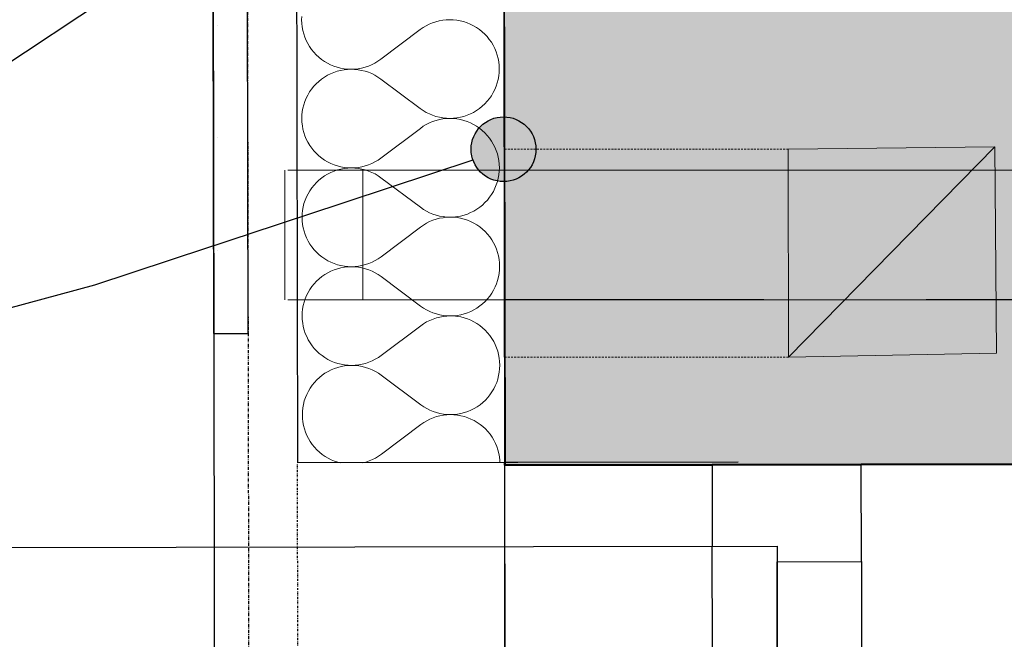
# Model space of a CAD drawing. Header units: millimetres. Extents: x -28761 to 4793, y -4271 to 20239.
# Tile 184 of 256: x -11352 to -10593, y 12950 to 13428. Entities that reach past the tile are written whole.
import ezdxf

# ---------------------------------------------------------------- set-up
doc = ezdxf.new("R2010")
doc.units = ezdxf.units.MM
doc.header["$MEASUREMENT"] = 0
for name, pattern in [('Wipeout_Contour', [1000, 0, -1000]), ('Čerchovaná M', [4.5, 2.5, -0.85, 0.3, -0.85]), ('Čerchovaná S', [3.5, 1.5, -0.85, 0.3, -0.85]), ('Čárkovaná', [325, 200, -125]), ('Čárkovaná S', [2.5, 1.5, -1])]:
    doc.linetypes.add(name, pattern=pattern)
for name, color, linetype in [('5._POHLED ZÁPADNÍ_1_Konstrukce - nenosné', 7, 'Continuous'), ('5._POHLED ZÁPADNÍ_1_Konstrukce - nosné', 7, 'Continuous'), ('5._POHLED ZÁPADNÍ_1_Kresby a obrázky', 7, 'Continuous'), ('5._POHLED ZÁPADNÍ_1_Nové_Anotace - S', 7, 'Continuous'), ('5._POHLED ZÁPADNÍ_1_Nové_Anotace - SP', 7, 'Continuous'), ('5._POHLED ZÁPADNÍ_1_Nové_Konstrukce - nenosné', 7, 'Continuous'), ('5._POHLED ZÁPADNÍ_1_Nové_Konstrukce - nosné', 7, 'Continuous'), ('5._POHLED ZÁPADNÍ_1_Nové_Kresby a obrázky', 7, 'Continuous'), ('5._POHLED ZÁPADNÍ_1_Nové_Otvory – Dveře', 7, 'Continuous'), ('5._POHLED ZÁPADNÍ_1_Nové_Výplně - Povrchové', 7, 'Continuous'), ('5._POHLED ZÁPADNÍ_1_Nové_Výplně – Řezové', 7, 'Continuous'), ('5._POHLED ZÁPADNÍ_1_Nové_ZJEDNODUŠENÝ DVŮR', 7, 'Continuous'), ('5._POHLED ZÁPADNÍ_1_Situace - terén', 7, 'Continuous'), ('5._POHLED ZÁPADNÍ_1_TZB - VZT', 7, 'Continuous'), ('5._POHLED ZÁPADNÍ_1_Výplně – Řezové', 7, 'Continuous')]:
    doc.layers.add(name, color=color, linetype=linetype)

# ---------------------------------------------------------------- blocks, each defined once
blk = doc.blocks.new('*X34', base_point=(-30186.65, -6515.26))
at = {"layer": '5._POHLED ZÁPADNÍ_1_Nové_Výplně – Řezové', "color": 21, "linetype": 'Continuous', "lineweight": 20, "true_color": 0xffaaaa}
for p, q in [((-11134.62, 13430.62), (-11134.71, 13427.9)), ((-11134.71, 13427.9), (-11134.61, 13425.18)), ((-11134.61, 13425.18), (-11134.32, 13422.48)), ((-11036.28, 13424.62), (-11038.71, 13423.4)), ((-11033.77, 13425.67), (-11036.28, 13424.62)), ((-11031.19, 13426.53), (-11033.77, 13425.67)), ((-11028.55, 13427.21), (-11031.19, 13426.53)), ((-11025.88, 13427.7), (-11028.55, 13427.21)), ((-11023.17, 13428), (-11025.88, 13427.7)), ((-11020.45, 13428.1), (-11023.17, 13428)), ((-11017.73, 13428.01), (-11020.45, 13428.1)), ((-11015.03, 13427.73), (-11017.73, 13428.01)), ((-11012.35, 13427.25), (-11015.03, 13427.73)), ((-11009.71, 13426.59), (-11012.35, 13427.25)), ((-11007.13, 13425.73), (-11009.71, 13426.59)), ((-11004.61, 13424.7), (-11007.13, 13425.73)), ((-11002.18, 13423.48), (-11004.61, 13424.7)), ((-11134.32, 13422.48), (-11133.83, 13419.8)), ((-11133.83, 13419.8), (-11133.15, 13417.17)), ((-11133.15, 13417.17), (-11132.29, 13414.59)), ((-11073.71, 13397.53), (-11043.27, 13420.44)), ((-11041.04, 13422), (-11043.27, 13420.44)), ((-11038.71, 13423.4), (-11041.04, 13422)), ((-10999.84, 13422.1), (-11002.18, 13423.48)), ((-10997.6, 13420.55), (-10999.84, 13422.1)), ((-10995.48, 13418.85), (-10997.6, 13420.55)), ((-10993.48, 13417), (-10995.48, 13418.85)), ((-10991.62, 13415.02), (-10993.48, 13417)), ((-11132.29, 13414.59), (-11131.24, 13412.08)), ((-11131.24, 13412.08), (-11130.02, 13409.65)), ((-11130.02, 13409.65), (-11128.63, 13407.31)), ((-10989.91, 13412.9), (-10991.62, 13415.02)), ((-10988.36, 13410.67), (-10989.91, 13412.9)), ((-10986.96, 13408.33), (-10988.36, 13410.67)), ((-11128.63, 13407.31), (-11127.07, 13405.08)), ((-11127.07, 13405.08), (-11125.36, 13402.96)), ((-11125.36, 13402.96), (-11123.5, 13400.98)), ((-11123.5, 13400.98), (-11121.51, 13399.13)), ((-10985.74, 13405.9), (-10986.96, 13408.33)), ((-10984.69, 13403.39), (-10985.74, 13405.9)), ((-10983.83, 13400.81), (-10984.69, 13403.39)), ((-11121.51, 13399.13), (-11119.38, 13397.42)), ((-11119.38, 13397.42), (-11117.15, 13395.88)), ((-11117.15, 13395.88), (-11114.8, 13394.49)), ((-11114.8, 13394.49), (-11112.37, 13393.28)), ((-11112.37, 13393.28), (-11109.85, 13392.25)), ((-11083.22, 13392.31), (-11080.7, 13393.36)), ((-11080.7, 13393.36), (-11078.28, 13394.58)), ((-11078.28, 13394.58), (-11075.94, 13395.98)), ((-11075.94, 13395.98), (-11073.71, 13397.53)), ((-10983.15, 13398.18), (-10983.83, 13400.81)), ((-10982.66, 13395.5), (-10983.15, 13398.18)), ((-10982.37, 13392.79), (-10982.66, 13395.5)), ((-11112.36, 13386.41), (-11114.79, 13385.19)), ((-11109.84, 13387.45), (-11112.36, 13386.41)), ((-11109.85, 13392.25), (-11107.27, 13391.39)), ((-11107.26, 13388.32), (-11109.84, 13387.45)), ((-11107.27, 13391.39), (-11104.63, 13390.73)), ((-11104.63, 13388.99), (-11107.26, 13388.32)), ((-11104.63, 13390.73), (-11101.95, 13390.25)), ((-11101.95, 13389.48), (-11104.63, 13388.99)), ((-11101.95, 13390.25), (-11099.25, 13389.96)), ((-11099.25, 13389.77), (-11101.95, 13389.48)), ((-11099.25, 13389.96), (-11096.53, 13389.87)), ((-11096.53, 13389.87), (-11099.25, 13389.77)), ((-11096.53, 13389.87), (-11093.81, 13389.98)), ((-11093.81, 13389.78), (-11096.53, 13389.87)), ((-11093.81, 13389.98), (-11091.11, 13390.27)), ((-11091.1, 13389.49), (-11093.81, 13389.78)), ((-11091.11, 13390.27), (-11088.43, 13390.76)), ((-11088.43, 13389.01), (-11091.1, 13389.49)), ((-11088.43, 13390.76), (-11085.79, 13391.44)), ((-11085.79, 13388.34), (-11088.43, 13389.01)), ((-11085.79, 13391.44), (-11083.22, 13392.31)), ((-11083.21, 13387.48), (-11085.79, 13388.34)), ((-11080.69, 13386.45), (-11083.21, 13387.48)), ((-11078.26, 13385.23), (-11080.69, 13386.45)), ((-10982.65, 13384.65), (-10982.36, 13387.36)), ((-10982.27, 13390.08), (-10982.37, 13392.79)), ((-10982.36, 13387.36), (-10982.27, 13390.08)), ((-11123.46, 13378.68), (-11125.31, 13376.68)), ((-11121.47, 13380.53), (-11123.46, 13378.68)), ((-11119.36, 13382.24), (-11121.47, 13380.53)), ((-11117.12, 13383.8), (-11119.36, 13382.24)), ((-11114.79, 13385.19), (-11117.12, 13383.8)), ((-11075.92, 13383.84), (-11078.26, 13385.23)), ((-11073.68, 13382.3), (-11075.92, 13383.84)), ((-11073.68, 13382.3), (-11043.16, 13359.49)), ((-10984.65, 13376.75), (-10983.79, 13379.34)), ((-10983.79, 13379.34), (-10983.12, 13381.97)), ((-10983.12, 13381.97), (-10982.65, 13384.65)), ((-11128.56, 13372.32), (-11129.95, 13369.98)), ((-11127.02, 13374.56), (-11128.56, 13372.32)), ((-11125.31, 13376.68), (-11127.02, 13374.56)), ((-10988.28, 13369.46), (-10986.9, 13371.8)), ((-10986.9, 13371.8), (-10985.68, 13374.24)), ((-10985.68, 13374.24), (-10984.65, 13376.75)), ((-11132.2, 13365.03), (-11133.05, 13362.45)), ((-11131.16, 13367.55), (-11132.2, 13365.03)), ((-11129.95, 13369.98), (-11131.16, 13367.55)), ((-10995.37, 13361.25), (-10993.39, 13363.11)), ((-10993.39, 13363.11), (-10991.53, 13365.1)), ((-10991.53, 13365.1), (-10989.83, 13367.23)), ((-10989.83, 13367.23), (-10988.28, 13369.46)), ((-11134.2, 13357.14), (-11134.49, 13354.43)), ((-11133.72, 13359.81), (-11134.2, 13357.14)), ((-11133.05, 13362.45), (-11133.72, 13359.81)), ((-11043.16, 13359.49), (-11040.93, 13357.94)), ((-11040.93, 13357.94), (-11038.59, 13356.56)), ((-11038.59, 13356.56), (-11036.15, 13355.34)), ((-11036.15, 13355.34), (-11033.64, 13354.3)), ((-11007, 13354.33), (-11004.49, 13355.38)), ((-11004.49, 13355.38), (-11002.06, 13356.6)), ((-11002.06, 13356.6), (-10999.72, 13357.99)), ((-10999.72, 13357.99), (-10997.49, 13359.54)), ((-10997.49, 13359.54), (-10995.37, 13361.25)), ((-11134.49, 13354.43), (-11134.58, 13351.71)), ((-11134.58, 13351.71), (-11134.48, 13348.99)), ((-11134.48, 13348.99), (-11134.18, 13346.29)), ((-11036.14, 13348.43), (-11038.57, 13347.21)), ((-11033.63, 13349.48), (-11036.14, 13348.43)), ((-11033.64, 13354.3), (-11031.06, 13353.45)), ((-11031.05, 13350.34), (-11033.63, 13349.48)), ((-11031.06, 13353.45), (-11028.42, 13352.78)), ((-11028.42, 13351.02), (-11031.05, 13350.34)), ((-11028.42, 13352.78), (-11025.74, 13352.3)), ((-11025.74, 13351.51), (-11028.42, 13351.02)), ((-11025.74, 13352.3), (-11023.04, 13352.01)), ((-11023.04, 13351.81), (-11025.74, 13351.51)), ((-11023.04, 13352.01), (-11020.32, 13351.91)), ((-11020.32, 13351.91), (-11023.04, 13351.81)), ((-11020.32, 13351.91), (-11017.6, 13352.01)), ((-11017.6, 13351.82), (-11020.32, 13351.91)), ((-11017.6, 13352.01), (-11014.9, 13352.31)), ((-11014.89, 13351.54), (-11017.6, 13351.82)), ((-11014.9, 13352.31), (-11012.22, 13352.79)), ((-11012.22, 13351.06), (-11014.89, 13351.54)), ((-11012.22, 13352.79), (-11009.58, 13353.47)), ((-11009.58, 13350.39), (-11012.22, 13351.06)), ((-11009.58, 13353.47), (-11007, 13354.33)), ((-11006.99, 13349.54), (-11009.58, 13350.39)), ((-11004.48, 13348.51), (-11006.99, 13349.54)), ((-11002.04, 13347.29), (-11004.48, 13348.51)), ((-11134.18, 13346.29), (-11133.69, 13343.61)), ((-11133.69, 13343.61), (-11133.02, 13340.98)), ((-11133.02, 13340.98), (-11132.15, 13338.4)), ((-11073.57, 13321.34), (-11043.14, 13344.25)), ((-11040.91, 13345.81), (-11043.14, 13344.25)), ((-11038.57, 13347.21), (-11040.91, 13345.81)), ((-10999.7, 13345.91), (-11002.04, 13347.29)), ((-10997.46, 13344.36), (-10999.7, 13345.91)), ((-10995.34, 13342.66), (-10997.46, 13344.36)), ((-10993.35, 13340.81), (-10995.34, 13342.66)), ((-10991.49, 13338.82), (-10993.35, 13340.81)), ((-11132.15, 13338.4), (-11131.11, 13335.89)), ((-11131.11, 13335.89), (-11129.88, 13333.46)), ((-11129.88, 13333.46), (-11128.49, 13331.12)), ((-10989.78, 13336.71), (-10991.49, 13338.82)), ((-10988.22, 13334.48), (-10989.78, 13336.71)), ((-10986.83, 13332.14), (-10988.22, 13334.48)), ((-11128.49, 13331.12), (-11126.93, 13328.89)), ((-11126.93, 13328.89), (-11125.22, 13326.77)), ((-11125.22, 13326.77), (-11123.37, 13324.78)), ((-10985.61, 13329.71), (-10986.83, 13332.14)), ((-10984.56, 13327.2), (-10985.61, 13329.71)), ((-10983.7, 13324.62), (-10984.56, 13327.2)), ((-11123.37, 13324.78), (-11121.37, 13322.94)), ((-11121.37, 13322.94), (-11119.25, 13321.23)), ((-11119.25, 13321.23), (-11117.01, 13319.69)), ((-11117.01, 13319.69), (-11114.67, 13318.3)), ((-11114.67, 13318.3), (-11112.23, 13317.09)), ((-11080.57, 13317.17), (-11078.14, 13318.39)), ((-11078.14, 13318.39), (-11075.8, 13319.79)), ((-11075.8, 13319.79), (-11073.57, 13321.34)), ((-10983.02, 13321.99), (-10983.7, 13324.62)), ((-10982.53, 13319.31), (-10983.02, 13321.99)), ((-10982.23, 13316.6), (-10982.53, 13319.31)), ((-11112.22, 13310.22), (-11114.65, 13309)), ((-11112.23, 13317.09), (-11109.72, 13316.05)), ((-11109.71, 13311.26), (-11112.22, 13310.22)), ((-11109.72, 13316.05), (-11107.13, 13315.2)), ((-11107.13, 13312.13), (-11109.71, 13311.26)), ((-11107.13, 13315.2), (-11104.5, 13314.53)), ((-11104.49, 13312.8), (-11107.13, 13312.13)), ((-11104.5, 13314.53), (-11101.82, 13314.06)), ((-11101.82, 13313.29), (-11104.49, 13312.8)), ((-11101.82, 13314.06), (-11099.11, 13313.77)), ((-11099.11, 13313.58), (-11101.82, 13313.29)), ((-11099.11, 13313.77), (-11096.39, 13313.68)), ((-11096.39, 13313.68), (-11099.11, 13313.58)), ((-11096.39, 13313.68), (-11093.67, 13313.79)), ((-11093.67, 13313.59), (-11096.39, 13313.68)), ((-11093.67, 13313.79), (-11090.97, 13314.08)), ((-11090.97, 13313.3), (-11093.67, 13313.59)), ((-11090.97, 13314.08), (-11088.29, 13314.57)), ((-11088.29, 13312.82), (-11090.97, 13313.3)), ((-11088.29, 13314.57), (-11085.66, 13315.25)), ((-11085.65, 13312.15), (-11088.29, 13312.82)), ((-11085.66, 13315.25), (-11083.08, 13316.12)), ((-11083.07, 13311.29), (-11085.65, 13312.15)), ((-11083.08, 13316.12), (-11080.57, 13317.17)), ((-11080.56, 13310.26), (-11083.07, 13311.29)), ((-11078.12, 13309.04), (-11080.56, 13310.26)), ((-10982.51, 13308.46), (-10982.22, 13311.17)), ((-10982.13, 13313.89), (-10982.23, 13316.6)), ((-10982.22, 13311.17), (-10982.13, 13313.89)), ((-11123.33, 13302.49), (-11125.18, 13300.49)), ((-11121.34, 13304.34), (-11123.33, 13302.49)), ((-11119.22, 13306.05), (-11121.34, 13304.34)), ((-11116.99, 13307.61), (-11119.22, 13306.05)), ((-11114.65, 13309), (-11116.99, 13307.61)), ((-11075.78, 13307.65), (-11078.12, 13309.04)), ((-11073.55, 13306.1), (-11075.78, 13307.65)), ((-11073.55, 13306.1), (-11043.03, 13283.3)), ((-10984.51, 13300.56), (-10983.66, 13303.15)), ((-10983.66, 13303.15), (-10982.99, 13305.78)), ((-10982.99, 13305.78), (-10982.51, 13308.46)), ((-11128.43, 13296.13), (-11129.81, 13293.79)), ((-11126.88, 13298.37), (-11128.43, 13296.13)), ((-11125.18, 13300.49), (-11126.88, 13298.37)), ((-10988.15, 13293.27), (-10986.76, 13295.61)), ((-10986.76, 13295.61), (-10985.55, 13298.05)), ((-10985.55, 13298.05), (-10984.51, 13300.56)), ((-11132.06, 13288.84), (-11132.92, 13286.26)), ((-11131.03, 13291.36), (-11132.06, 13288.84)), ((-11129.81, 13293.79), (-11131.03, 13291.36)), ((-10995.24, 13285.06), (-10993.25, 13286.92)), ((-10993.25, 13286.92), (-10991.4, 13288.91)), ((-10991.4, 13288.91), (-10989.7, 13291.03)), ((-10989.7, 13291.03), (-10988.15, 13293.27)), ((-11134.07, 13280.94), (-11134.35, 13278.24)), ((-11133.59, 13283.62), (-11134.07, 13280.94)), ((-11132.92, 13286.26), (-11133.59, 13283.62)), ((-11043.03, 13283.3), (-11040.79, 13281.75)), ((-11040.79, 13281.75), (-11038.45, 13280.37)), ((-11038.45, 13280.37), (-11036.02, 13279.15)), ((-11004.36, 13279.19), (-11001.93, 13280.41)), ((-11001.93, 13280.41), (-10999.59, 13281.8)), ((-10999.59, 13281.8), (-10997.35, 13283.35)), ((-10997.35, 13283.35), (-10995.24, 13285.06)), ((-11134.35, 13278.24), (-11134.44, 13275.52)), ((-11134.44, 13275.52), (-11134.34, 13272.8)), ((-11134.34, 13272.8), (-11134.05, 13270.1)), ((-11036.01, 13272.24), (-11038.44, 13271.02)), ((-11036.02, 13279.15), (-11033.5, 13278.11)), ((-11033.5, 13273.29), (-11036.01, 13272.24)), ((-11033.5, 13278.11), (-11030.92, 13277.26)), ((-11030.92, 13274.15), (-11033.5, 13273.29)), ((-11030.92, 13277.26), (-11028.29, 13276.59)), ((-11028.28, 13274.83), (-11030.92, 13274.15)), ((-11028.29, 13276.59), (-11025.61, 13276.1)), ((-11025.61, 13275.32), (-11028.28, 13274.83)), ((-11025.61, 13276.1), (-11022.9, 13275.82)), ((-11022.9, 13275.62), (-11025.61, 13275.32)), ((-11022.9, 13275.82), (-11020.18, 13275.72)), ((-11020.18, 13275.72), (-11022.9, 13275.62)), ((-11020.18, 13275.72), (-11017.46, 13275.82)), ((-11017.46, 13275.63), (-11020.18, 13275.72)), ((-11017.46, 13275.82), (-11014.76, 13276.12)), ((-11014.76, 13275.35), (-11017.46, 13275.63)), ((-11014.76, 13276.12), (-11012.08, 13276.6)), ((-11012.08, 13274.87), (-11014.76, 13275.35)), ((-11012.08, 13276.6), (-11009.45, 13277.28)), ((-11009.44, 13274.2), (-11012.08, 13274.87)), ((-11009.45, 13277.28), (-11006.87, 13278.14)), ((-11006.86, 13273.35), (-11009.44, 13274.2)), ((-11006.87, 13278.14), (-11004.36, 13279.19)), ((-11004.34, 13272.32), (-11006.86, 13273.35)), ((-11001.91, 13271.1), (-11004.34, 13272.32)), ((-11134.05, 13270.1), (-11133.56, 13267.42)), ((-11133.56, 13267.42), (-11132.88, 13264.79)), ((-11132.88, 13264.79), (-11132.02, 13262.21)), ((-11073.44, 13245.15), (-11043, 13268.06)), ((-11040.77, 13269.62), (-11043, 13268.06)), ((-11038.44, 13271.02), (-11040.77, 13269.62)), ((-10999.57, 13269.72), (-11001.91, 13271.1)), ((-10997.33, 13268.17), (-10999.57, 13269.72)), ((-10995.21, 13266.47), (-10997.33, 13268.17)), ((-10993.21, 13264.62), (-10995.21, 13266.47)), ((-10991.35, 13262.63), (-10993.21, 13264.62)), ((-11132.02, 13262.21), (-11130.97, 13259.7)), ((-11130.97, 13259.7), (-11129.75, 13257.26)), ((-11129.75, 13257.26), (-11128.36, 13254.93)), ((-10989.64, 13260.52), (-10991.35, 13262.63)), ((-10988.09, 13258.29), (-10989.64, 13260.52)), ((-10986.69, 13255.95), (-10988.09, 13258.29)), ((-11128.36, 13254.93), (-11126.8, 13252.7)), ((-11126.8, 13252.7), (-11125.09, 13250.58)), ((-11125.09, 13250.58), (-11123.23, 13248.59)), ((-10985.47, 13253.52), (-10986.69, 13255.95)), ((-10984.42, 13251.01), (-10985.47, 13253.52)), ((-10983.56, 13248.43), (-10984.42, 13251.01)), ((-11123.23, 13248.59), (-11121.24, 13246.74)), ((-11121.24, 13246.74), (-11119.11, 13245.04)), ((-11119.11, 13245.04), (-11116.88, 13243.5)), ((-11116.88, 13243.5), (-11114.53, 13242.11)), ((-11114.53, 13242.11), (-11112.1, 13240.9)), ((-11080.43, 13240.98), (-11078.01, 13242.2)), ((-11078.01, 13242.2), (-11075.67, 13243.59)), ((-11075.67, 13243.59), (-11073.44, 13245.15)), ((-10982.88, 13245.79), (-10983.56, 13248.43)), ((-10982.39, 13243.12), (-10982.88, 13245.79)), ((-10982.1, 13240.41), (-10982.39, 13243.12)), ((-11112.09, 13234.03), (-11114.52, 13232.81)), ((-11112.1, 13240.9), (-11109.58, 13239.86)), ((-11109.57, 13235.07), (-11112.09, 13234.03)), ((-11109.58, 13239.86), (-11107, 13239.01)), ((-11106.99, 13235.94), (-11109.57, 13235.07)), ((-11107, 13239.01), (-11104.36, 13238.34)), ((-11104.36, 13236.61), (-11106.99, 13235.94)), ((-11104.36, 13238.34), (-11101.68, 13237.87)), ((-11101.68, 13237.1), (-11104.36, 13236.61)), ((-11101.68, 13237.87), (-11098.98, 13237.58)), ((-11098.98, 13237.39), (-11101.68, 13237.1)), ((-11098.98, 13237.58), (-11096.26, 13237.49)), ((-11096.26, 13237.49), (-11098.98, 13237.39)), ((-11096.26, 13237.49), (-11093.54, 13237.6)), ((-11093.54, 13237.4), (-11096.26, 13237.49)), ((-11093.54, 13237.6), (-11090.83, 13237.89)), ((-11090.83, 13237.11), (-11093.54, 13237.4)), ((-11090.83, 13237.89), (-11088.16, 13238.38)), ((-11088.16, 13236.63), (-11090.83, 13237.11)), ((-11088.16, 13238.38), (-11085.52, 13239.06)), ((-11085.52, 13235.96), (-11088.16, 13236.63)), ((-11085.52, 13239.06), (-11082.95, 13239.93)), ((-11082.94, 13235.1), (-11085.52, 13235.96)), ((-11082.95, 13239.93), (-11080.43, 13240.98)), ((-11080.42, 13234.07), (-11082.94, 13235.1)), ((-11077.99, 13232.85), (-11080.42, 13234.07)), ((-10982.38, 13232.27), (-10982.09, 13234.98)), ((-10982, 13237.7), (-10982.1, 13240.41)), ((-10982.09, 13234.98), (-10982, 13237.7)), ((-11123.19, 13226.3), (-11125.04, 13224.3)), ((-11121.2, 13228.15), (-11123.19, 13226.3)), ((-11119.09, 13229.86), (-11121.2, 13228.15)), ((-11116.85, 13231.42), (-11119.09, 13229.86)), ((-11114.52, 13232.81), (-11116.85, 13231.42)), ((-11075.65, 13231.46), (-11077.99, 13232.85)), ((-11073.41, 13229.91), (-11075.65, 13231.46)), ((-11073.41, 13229.91), (-11042.89, 13207.11)), ((-10984.38, 13224.37), (-10983.52, 13226.96)), ((-10983.52, 13226.96), (-10982.85, 13229.59)), ((-10982.85, 13229.59), (-10982.38, 13232.27)), ((-11128.29, 13219.94), (-11129.68, 13217.6)), ((-11126.75, 13222.18), (-11128.29, 13219.94)), ((-11125.04, 13224.3), (-11126.75, 13222.18)), ((-10988.01, 13217.08), (-10986.63, 13219.42)), ((-10986.63, 13219.42), (-10985.41, 13221.86)), ((-10985.41, 13221.86), (-10984.38, 13224.37)), ((-11131.93, 13212.65), (-11132.78, 13210.07)), ((-11130.89, 13215.17), (-11131.93, 13212.65)), ((-11129.68, 13217.6), (-11130.89, 13215.17)), ((-10993.12, 13210.73), (-10991.26, 13212.72)), ((-10991.26, 13212.72), (-10989.56, 13214.84)), ((-10989.56, 13214.84), (-10988.01, 13217.08)), ((-11133.93, 13204.75), (-11134.22, 13202.05)), ((-11133.45, 13207.43), (-11133.93, 13204.75)), ((-11132.78, 13210.07), (-11133.45, 13207.43)), ((-11042.89, 13207.11), (-11040.66, 13205.56)), ((-11040.66, 13205.56), (-11038.32, 13204.18)), ((-11038.32, 13204.18), (-11035.88, 13202.96)), ((-11004.22, 13203), (-11001.79, 13204.22)), ((-11001.79, 13204.22), (-10999.45, 13205.61)), ((-10999.45, 13205.61), (-10997.22, 13207.16)), ((-10997.22, 13207.16), (-10995.1, 13208.87)), ((-10995.1, 13208.87), (-10993.12, 13210.73)), ((-11134.22, 13202.05), (-11134.31, 13199.33)), ((-11134.31, 13199.33), (-11134.21, 13196.61)), ((-11134.21, 13196.61), (-11133.91, 13193.91)), ((-11035.87, 13196.05), (-11038.3, 13194.83)), ((-11035.88, 13202.96), (-11033.37, 13201.92)), ((-11033.36, 13197.1), (-11035.87, 13196.05)), ((-11033.37, 13201.92), (-11030.79, 13201.06)), ((-11030.78, 13197.96), (-11033.36, 13197.1)), ((-11030.79, 13201.06), (-11028.15, 13200.39)), ((-11028.15, 13198.64), (-11030.78, 13197.96)), ((-11028.15, 13200.39), (-11025.47, 13199.91)), ((-11025.47, 13199.13), (-11028.15, 13198.64)), ((-11025.47, 13199.91), (-11022.77, 13199.63)), ((-11022.77, 13199.43), (-11025.47, 13199.13)), ((-11022.77, 13199.63), (-11020.05, 13199.53)), ((-11020.05, 13199.53), (-11022.77, 13199.43)), ((-11020.05, 13199.53), (-11017.33, 13199.63)), ((-11017.33, 13199.44), (-11020.05, 13199.53)), ((-11017.33, 13199.63), (-11014.63, 13199.93)), ((-11014.62, 13199.16), (-11017.33, 13199.44)), ((-11014.63, 13199.93), (-11011.95, 13200.41)), ((-11011.95, 13198.68), (-11014.62, 13199.16)), ((-11011.95, 13200.41), (-11009.31, 13201.09)), ((-11009.31, 13198.01), (-11011.95, 13198.68)), ((-11009.31, 13201.09), (-11006.73, 13201.95)), ((-11006.72, 13197.16), (-11009.31, 13198.01)), ((-11006.73, 13201.95), (-11004.22, 13203)), ((-11004.21, 13196.13), (-11006.72, 13197.16)), ((-11001.77, 13194.91), (-11004.21, 13196.13)), ((-11133.91, 13193.91), (-11133.42, 13191.23)), ((-11133.42, 13191.23), (-11132.75, 13188.6)), ((-11132.75, 13188.6), (-11131.88, 13186.02)), ((-11073.3, 13168.96), (-11042.87, 13191.87)), ((-11040.64, 13193.43), (-11042.87, 13191.87)), ((-11038.3, 13194.83), (-11040.64, 13193.43)), ((-10999.43, 13193.53), (-11001.77, 13194.91)), ((-10997.19, 13191.98), (-10999.43, 13193.53)), ((-10995.07, 13190.28), (-10997.19, 13191.98)), ((-10993.08, 13188.43), (-10995.07, 13190.28)), ((-10991.22, 13186.44), (-10993.08, 13188.43)), ((-11131.88, 13186.02), (-11130.84, 13183.5)), ((-11130.84, 13183.5), (-11129.61, 13181.07)), ((-11129.61, 13181.07), (-11128.22, 13178.74)), ((-10989.51, 13184.33), (-10991.22, 13186.44)), ((-10987.95, 13182.1), (-10989.51, 13184.33)), ((-10986.56, 13179.76), (-10987.95, 13182.1)), ((-11128.22, 13178.74), (-11126.66, 13176.51)), ((-11126.66, 13176.51), (-11124.95, 13174.39)), ((-11124.95, 13174.39), (-11123.1, 13172.4)), ((-10985.33, 13177.33), (-10986.56, 13179.76)), ((-10984.29, 13174.82), (-10985.33, 13177.33)), ((-10983.42, 13172.24), (-10984.29, 13174.82)), ((-11123.1, 13172.4), (-11121.1, 13170.55)), ((-11121.1, 13170.55), (-11118.98, 13168.85)), ((-11118.98, 13168.85), (-11116.74, 13167.31)), ((-11116.74, 13167.31), (-11114.4, 13165.92)), ((-11114.4, 13165.92), (-11111.96, 13164.71)), ((-11080.3, 13164.79), (-11077.87, 13166.01)), ((-11077.87, 13166.01), (-11075.53, 13167.4)), ((-11075.53, 13167.4), (-11073.3, 13168.96)), ((-10982.75, 13169.6), (-10983.42, 13172.24)), ((-10982.26, 13166.93), (-10982.75, 13169.6)), ((-10981.96, 13164.22), (-10982.26, 13166.93)), ((-11111.95, 13157.84), (-11114.38, 13156.62)), ((-11111.96, 13164.71), (-11109.45, 13163.67)), ((-11109.44, 13158.88), (-11111.95, 13157.84)), ((-11109.45, 13163.67), (-11106.86, 13162.82)), ((-11106.86, 13159.75), (-11109.44, 13158.88)), ((-11106.86, 13162.82), (-11104.23, 13162.15)), ((-11104.22, 13160.42), (-11106.86, 13159.75)), ((-11104.23, 13162.15), (-11101.55, 13161.68)), ((-11101.55, 13160.91), (-11104.22, 13160.42)), ((-11101.55, 13161.68), (-11098.84, 13161.39)), ((-11098.84, 13161.2), (-11101.55, 13160.91)), ((-11098.84, 13161.39), (-11096.12, 13161.3)), ((-11096.12, 13161.3), (-11098.84, 13161.2)), ((-11096.12, 13161.3), (-11093.4, 13161.41)), ((-11093.4, 13161.21), (-11096.12, 13161.3)), ((-11093.4, 13161.41), (-11090.7, 13161.7)), ((-11090.7, 13160.92), (-11093.4, 13161.21)), ((-11090.7, 13161.7), (-11088.02, 13162.19)), ((-11088.02, 13160.44), (-11090.7, 13160.92)), ((-11088.02, 13162.19), (-11085.39, 13162.87)), ((-11085.38, 13159.77), (-11088.02, 13160.44)), ((-11085.39, 13162.87), (-11082.81, 13163.74)), ((-11082.8, 13158.91), (-11085.38, 13159.77)), ((-11082.81, 13163.74), (-11080.3, 13164.79)), ((-11080.29, 13157.88), (-11082.8, 13158.91)), ((-11077.85, 13156.66), (-11080.29, 13157.88)), ((-10982.24, 13156.08), (-10981.95, 13158.79)), ((-10981.86, 13161.51), (-10981.96, 13164.22)), ((-10981.95, 13158.79), (-10981.86, 13161.51)), ((-11121.07, 13151.96), (-11123.06, 13150.11)), ((-11118.95, 13153.67), (-11121.07, 13151.96)), ((-11116.72, 13155.23), (-11118.95, 13153.67)), ((-11114.38, 13156.62), (-11116.72, 13155.23)), ((-11075.51, 13155.27), (-11077.85, 13156.66)), ((-11073.28, 13153.72), (-11075.51, 13155.27)), ((-11073.28, 13153.72), (-11042.76, 13130.92)), ((-10984.24, 13148.18), (-10983.39, 13150.77)), ((-10983.39, 13150.77), (-10982.72, 13153.4)), ((-10982.72, 13153.4), (-10982.24, 13156.08)), ((-11128.16, 13143.75), (-11129.54, 13141.41)), ((-11126.61, 13145.99), (-11128.16, 13143.75)), ((-11124.91, 13148.11), (-11126.61, 13145.99)), ((-11123.06, 13150.11), (-11124.91, 13148.11)), ((-10987.88, 13140.89), (-10986.49, 13143.23)), ((-10986.49, 13143.23), (-10985.28, 13145.67)), ((-10985.28, 13145.67), (-10984.24, 13148.18)), ((-11131.79, 13136.46), (-11132.65, 13133.88)), ((-11130.76, 13138.98), (-11131.79, 13136.46)), ((-11129.54, 13141.41), (-11130.76, 13138.98)), ((-10992.98, 13134.54), (-10991.13, 13136.53)), ((-10991.13, 13136.53), (-10989.43, 13138.65)), ((-10989.43, 13138.65), (-10987.88, 13140.89)), ((-11133.8, 13128.56), (-11134.08, 13125.86)), ((-11133.32, 13131.24), (-11133.8, 13128.56)), ((-11132.65, 13133.88), (-11133.32, 13131.24)), ((-11042.76, 13130.92), (-11040.52, 13129.37)), ((-11040.52, 13129.37), (-11038.18, 13127.99)), ((-11038.18, 13127.99), (-11035.75, 13126.77)), ((-11004.09, 13126.81), (-11001.65, 13128.03)), ((-11001.65, 13128.03), (-10999.32, 13129.42)), ((-10999.32, 13129.42), (-10997.08, 13130.97)), ((-10997.08, 13130.97), (-10994.97, 13132.68)), ((-10994.97, 13132.68), (-10992.98, 13134.54)), ((-11134.08, 13125.86), (-11134.17, 13123.14)), ((-11134.17, 13123.14), (-11134.07, 13120.42)), ((-11134.07, 13120.42), (-11133.78, 13117.72)), ((-11035.74, 13119.86), (-11038.17, 13118.63)), ((-11035.75, 13126.77), (-11033.23, 13125.73)), ((-11033.23, 13120.91), (-11035.74, 13119.86)), ((-11033.23, 13125.73), (-11030.65, 13124.87)), ((-11030.65, 13121.77), (-11033.23, 13120.91)), ((-11030.65, 13124.87), (-11028.02, 13124.2)), ((-11028.01, 13122.45), (-11030.65, 13121.77)), ((-11028.02, 13124.2), (-11025.34, 13123.72)), ((-11025.34, 13122.94), (-11028.01, 13122.45)), ((-11025.34, 13123.72), (-11022.63, 13123.44)), ((-11022.63, 13123.24), (-11025.34, 13122.94)), ((-11022.63, 13123.44), (-11019.91, 13123.34)), ((-11019.91, 13123.34), (-11022.63, 13123.24)), ((-11019.91, 13123.34), (-11017.19, 13123.44)), ((-11017.19, 13123.25), (-11019.91, 13123.34)), ((-11017.19, 13123.44), (-11014.49, 13123.74)), ((-11014.49, 13122.97), (-11017.19, 13123.25)), ((-11014.49, 13123.74), (-11011.81, 13124.22)), ((-11011.81, 13122.49), (-11014.49, 13122.97)), ((-11011.81, 13124.22), (-11009.18, 13124.9)), ((-11009.17, 13121.82), (-11011.81, 13122.49)), ((-11009.18, 13124.9), (-11006.6, 13125.76)), ((-11006.59, 13120.97), (-11009.17, 13121.82)), ((-11006.6, 13125.76), (-11004.09, 13126.81)), ((-11004.07, 13119.94), (-11006.59, 13120.97)), ((-11001.64, 13118.72), (-11004.07, 13119.94)), ((-11133.78, 13117.72), (-11133.29, 13115.04)), ((-11133.29, 13115.04), (-11132.61, 13112.41)), ((-11132.61, 13112.41), (-11131.75, 13109.83)), ((-11073.17, 13092.77), (-11042.73, 13115.68)), ((-11040.5, 13117.24), (-11042.73, 13115.68)), ((-11038.17, 13118.63), (-11040.5, 13117.24)), ((-10999.3, 13117.34), (-11001.64, 13118.72)), ((-10997.06, 13115.79), (-10999.3, 13117.34)), ((-10994.94, 13114.09), (-10997.06, 13115.79)), ((-10992.94, 13112.24), (-10994.94, 13114.09)), ((-10991.08, 13110.25), (-10992.94, 13112.24)), ((-11131.75, 13109.83), (-11130.7, 13107.31)), ((-11130.7, 13107.31), (-11129.48, 13104.88)), ((-11129.48, 13104.88), (-11128.09, 13102.55)), ((-10989.37, 13108.14), (-10991.08, 13110.25)), ((-10987.82, 13105.91), (-10989.37, 13108.14)), ((-10986.42, 13103.57), (-10987.82, 13105.91)), ((-11128.09, 13102.55), (-11126.53, 13100.32)), ((-11126.53, 13100.32), (-11124.82, 13098.2)), ((-11124.82, 13098.2), (-11122.96, 13096.21)), ((-10985.2, 13101.14), (-10986.42, 13103.57)), ((-10984.15, 13098.63), (-10985.2, 13101.14)), ((-10983.29, 13096.05), (-10984.15, 13098.63)), ((-11122.96, 13096.21), (-11120.97, 13094.36)), ((-11120.97, 13094.36), (-11118.84, 13092.66)), ((-11118.84, 13092.66), (-11116.61, 13091.11)), ((-11116.61, 13091.11), (-11114.26, 13089.73)), ((-11114.26, 13089.73), (-11111.83, 13088.52)), ((-11080.16, 13088.6), (-11077.73, 13089.82)), ((-11077.73, 13089.82), (-11075.4, 13091.21)), ((-11075.4, 13091.21), (-11073.17, 13092.77)), ((-10982.61, 13093.41), (-10983.29, 13096.05)), ((-10982.12, 13090.74), (-10982.61, 13093.41)), ((-10981.83, 13088.03), (-10982.12, 13090.74)), ((-11111.83, 13088.52), (-11109.31, 13087.48)), ((-11109.31, 13087.48), (-11106.73, 13086.63)), ((-11106.73, 13086.63), (-11104.46, 13086.06)), ((-11087.56, 13086.09), (-11085.25, 13086.68)), ((-11085.25, 13086.68), (-11082.68, 13087.55)), ((-11082.68, 13087.55), (-11080.16, 13088.6)), ((-10981.76, 13086.28), (-10981.83, 13088.03))]:
    blk.add_line(p, q, dxfattribs=at)

msp = doc.modelspace()

# ---------------------------------------------------------------- hatches: boundary and pattern name
at = {"layer": '5._POHLED ZÁPADNÍ_1_Výplně – Řezové', "linetype": 'Continuous', "lineweight": 13}
msp.add_hatch(color=254, dxfattribs=at).paths.add_polyline_path([(-10979.5, 13896.59), (-10978.02, 13084.36), (-10528.02, 13085.18), (-10529.5, 13897.42)])
at = {"layer": '5._POHLED ZÁPADNÍ_1_Výplně – Řezové', "linetype": 'Continuous', "lineweight": 0, "true_color": 0xd8ebd3}
for points in [[(-10759.16, 13167.6), (-10599.98, 13330.07), (-10759.21, 13328.12)], [(-10759.16, 13167.6), (-10598.68, 13170.83), (-10599.98, 13330.07)]]:
    msp.add_hatch(color=254, dxfattribs=at).paths.add_polyline_path(points)

# ---------------------------------------------------------------- linework, layer by layer
at = {"layer": '5._POHLED ZÁPADNÍ_1_Konstrukce - nosné', "color": 7, "linetype": 'Continuous', "lineweight": 50}
for p, q in [((-10978.02, 13084.36), (-10818.02, 13084.65)), ((-10818.02, 13084.65), (-10703.02, 13084.86)), ((-10703.02, 13084.86), (-10528.02, 13085.18))]:
    msp.add_line(p, q, dxfattribs=at)
at = {"layer": '5._POHLED ZÁPADNÍ_1_Konstrukce - nosné', "color": 7, "linetype": 'Continuous', "lineweight": 50, "flags": 128}
msp.add_lwpolyline([(-10979.5, 13896.59), (-10978.02, 13084.36)], dxfattribs=at)
at = {"layer": '5._POHLED ZÁPADNÍ_1_Nové_Otvory – Dveře', "color": 1, "linetype": 'Continuous', "lineweight": 25}
for p, q in [((-10978.02, 13084.36), (-10818.02, 13084.65)), ((-10976.09, 12034.36), (-10978.02, 13084.36)), ((-10703.02, 13084.86), (-10818.02, 13084.65)), ((-10818.02, 13084.65), (-10703.02, 13084.86)), ((-10818.02, 13084.65), (-10703.02, 13084.86)), ((-10818.02, 13084.65), (-10817.9, 13021.65)), ((-10703.02, 13084.86), (-10528.02, 13085.18)), ((-10702.88, 13009.86), (-10703.02, 13084.86)), ((-10817.9, 13021.65), (-11741.9, 13019.96)), ((-10817.9, 13021.65), (-10767.9, 13021.74)), ((-10817.9, 13021.65), (-10767.9, 13021.74)), ((-10817.75, 12941.65), (-10817.9, 13021.65)), ((-10767.9, 13021.74), (-10767.88, 13009.74)), ((-10767.9, 13021.74), (-10767.75, 12941.74)), ((-10767.88, 13009.74), (-10702.88, 13009.86)), ((-10766.23, 12109.74), (-10767.88, 13009.74)), ((-10702.88, 13009.86), (-10701.23, 12109.86))]:
    msp.add_line(p, q, dxfattribs=at)
msp.add_arc((-10817.9, 13021.65), 924, 180.105, 270.105, dxfattribs=at)
at = {"layer": '5._POHLED ZÁPADNÍ_1_Situace - terén', "color": 8, "linetype": 'Continuous', "lineweight": 20, "flags": 128}
for points in [[(-10759.16, 13167.6), (-10759.21, 13328.12), (-10599.98, 13330.07)], [(-10759.16, 13167.6), (-10598.68, 13170.83), (-10599.98, 13330.07)]]:
    msp.add_lwpolyline(points, close=True, dxfattribs=at)
at = {"layer": '5._POHLED ZÁPADNÍ_1_TZB - VZT', "color": 124, "linetype": 'Continuous', "lineweight": 20}
msp.add_line((-11147.58, 13312.02), (-11147.58, 13212.02), dxfattribs=at)

# ---------------------------------------------------------------- wipeouts: each hides what was drawn before it
at = {"color": 254, "linetype": 'Wipeout_Contour', "lineweight": 0, "ltscale": 70334.196877}
msp.add_wipeout([(-11177.31, 13936.83), (-11203.92, 13936.78), (-11202.5, 13185.86), (-11175.89, 13185.91)], dxfattribs=at).dxf.layer = '5._POHLED ZÁPADNÍ_1_Nové_Výplně – Řezové'

# ---------------------------------------------------------------- next in the draw order: hatches: boundary and pattern name
at = {"layer": '5._POHLED ZÁPADNÍ_1_Nové_Výplně – Řezové', "linetype": 'Continuous', "lineweight": 20, "true_color": 0xffaaaa}
h = msp.add_hatch(dxfattribs=at)
h.set_pattern_fill('Omítka_01_0001', color=21, style=0, pattern_type=2)
h.set_pattern_definition([(0, (0, 0), (0, 86.60254), [0, -50]), (0, (25, 43.3), (0, 86.60254), [0, -50])])
h.paths.add_polyline_path([(-11177.31, 13936.83), (-11203.92, 13936.78), (-11202.5, 13185.86), (-11175.89, 13185.91)])

# ---------------------------------------------------------------- next in the draw order: linework, layer by layer
at = {"layer": '5._POHLED ZÁPADNÍ_1_Nové_ZJEDNODUŠENÝ DVŮR', "color": 1, "linetype": 'Continuous', "lineweight": 25}
msp.add_line((-11175.89, 13185.91), (-11177.31, 13936.83), dxfattribs=at)
at = {"layer": '5._POHLED ZÁPADNÍ_1_Nové_ZJEDNODUŠENÝ DVŮR', "color": 1, "linetype": 'Čerchovaná M', "lineweight": 25, "flags": 128}
msp.add_lwpolyline([(-11172.89, 11631.66), (-11185.11, 18095.79)], dxfattribs=at)

# ---------------------------------------------------------------- next in the draw order: wipeouts: each hides what was drawn before it
at = {"color": 254, "linetype": 'Wipeout_Contour', "lineweight": 0, "ltscale": 69788.779978}
msp.add_wipeout([(-10979.36, 13898.52), (-11139.36, 13898.23), (-11137.92, 13086), (-10977.92, 13086.28)], dxfattribs=at).dxf.layer = '5._POHLED ZÁPADNÍ_1_Nové_Výplně – Řezové'

# ---------------------------------------------------------------- next in the draw order: hatches: boundary and pattern name
at = {"layer": '5._POHLED ZÁPADNÍ_1_Nové_Anotace - SP', "linetype": 'Continuous', "lineweight": 25}
msp.add_hatch(color=1, dxfattribs=at).paths.add_polyline_path([(-11003.94, 13328.12), (-11002.04, 13318.55), (-10996.62, 13310.44), (-10988.51, 13305.02), (-10978.94, 13303.12), (-10969.37, 13305.02), (-10961.26, 13310.44), (-10955.84, 13318.55), (-10953.94, 13328.12), (-10955.84, 13337.68), (-10961.26, 13345.8), (-10969.37, 13351.21), (-10978.94, 13353.12), (-10988.51, 13351.21), (-10996.62, 13345.8), (-11002.04, 13337.68)])

# ---------------------------------------------------------------- next in the draw order: linework, layer by layer
at = {"layer": '5._POHLED ZÁPADNÍ_1_Kresby a obrázky', "color": 7, "linetype": 'Čárkovaná S', "lineweight": 13}
for p, q in [((-10759.21, 13328.12), (-10978.94, 13328.12)), ((-10759.16, 13167.6), (-10978.89, 13167.6))]:
    msp.add_line(p, q, dxfattribs=at)
at = {"layer": '5._POHLED ZÁPADNÍ_1_Nové_Anotace - SP', "color": 1, "linetype": 'Continuous', "lineweight": 25}
msp.add_circle((-10978.94, 13328.12), 25, dxfattribs=at)
at = {"layer": '5._POHLED ZÁPADNÍ_1_Nové_Konstrukce - nenosné', "color": 1, "linetype": 'Čárkovaná', "lineweight": 25}
for p, q in [((-10977.99, 11912.92), (-10977.99, 13212.1)), ((-10977.99, 13212.1), (-10528.02, 13212.1))]:
    msp.add_line(p, q, dxfattribs=at)
at = {"layer": '5._POHLED ZÁPADNÍ_1_Nové_Konstrukce - nosné', "color": 1, "linetype": 'Continuous', "lineweight": 25}
for q in [(-11137.92, 13086), (-10977.92, 13086.28)]:
    msp.add_line((-10797.92, 13086.6), q, dxfattribs=at)
at = {"layer": '5._POHLED ZÁPADNÍ_1_Nové_Konstrukce - nosné', "color": 1, "linetype": 'Continuous', "lineweight": 25, "flags": 128}
for points in [[(-11139.36, 13898.23), (-11137.92, 13086)], [(-10977.92, 13086.28), (-10979.36, 13898.52)]]:
    msp.add_lwpolyline(points, dxfattribs=at)
at = {"layer": '5._POHLED ZÁPADNÍ_1_Nové_Kresby a obrázky', "color": 1, "linetype": 'Čerchovaná S', "lineweight": 25}
msp.add_line((-11136.06, 12036), (-11137.92, 13086), dxfattribs=at)
at = {"layer": '5._POHLED ZÁPADNÍ_1_Nové_Otvory – Dveře', "color": 1, "linetype": 'Continuous', "lineweight": 25}
for q in [(-11137.92, 13086), (-10977.92, 13086.28)]:
    msp.add_line((-10797.92, 13086.6), q, dxfattribs=at)
at = {"layer": '5._POHLED ZÁPADNÍ_1_TZB - VZT', "color": 124, "linetype": 'Continuous', "lineweight": 20}
for p, q in [((-10480.99, 13312.02), (-11145.43, 13312.02)), ((-11087.58, 13312.02), (-11087.58, 13212.02)), ((-11145.43, 13212.02), (-10480.99, 13212.02))]:
    msp.add_line(p, q, dxfattribs=at)

# ---------------------------------------------------------------- next in the draw order: block references
at = {"layer": '5._POHLED ZÁPADNÍ_1_Konstrukce - nenosné', "color": 9, "linetype": 'Continuous', "lineweight": 13}
msp.add_blockref('*X34', (-30186.65, -6515.26), dxfattribs=at)

# ---------------------------------------------------------------- next in the draw order: wipeouts: each hides what was drawn before it
at = {"color": 254, "linetype": 'Wipeout_Contour', "lineweight": 0, "ltscale": 58725.541241}
msp.add_wipeout([(-11211.85, 18097.72), (-11199.63, 11631.61), (-11211.78, 18097.72)], dxfattribs=at).dxf.layer = '5._POHLED ZÁPADNÍ_1_Nové_Výplně - Povrchové'

# ---------------------------------------------------------------- next in the draw order: linework, layer by layer
at = {"layer": '5._POHLED ZÁPADNÍ_1_Nové_Anotace - S', "color": 1, "linetype": 'Continuous', "lineweight": 25}
msp.add_line((-11778.51, 13118.36), (-10999.74, 13633.9), dxfattribs=at)
at = {"layer": '5._POHLED ZÁPADNÍ_1_Nové_Anotace - SP', "color": 1, "linetype": 'Continuous', "lineweight": 25, "flags": 128}
msp.add_lwpolyline([(-11002.52, 13319.8), (-11294.44, 13223.36), (-11536.77, 13157.51), (-11640.36, 13136.13), (-11732.78, 13122.51), (-11814.45, 13116.66), (-11885.78, 13118.62), (-11947.18, 13128.43), (-11999.05, 13146.11), (-12041.82, 13171.71), (-12075.89, 13205.24), (-12101.67, 13246.75), (-12119.57, 13296.26), (-12130.02, 13353.81), (-12133.4, 13419.44)], dxfattribs=at)
at = {"layer": '5._POHLED ZÁPADNÍ_1_Nové_Otvory – Dveře', "color": 1, "linetype": 'Continuous', "lineweight": 25}
msp.add_line((-11202.5, 13185.86), (-11175.89, 13185.91), dxfattribs=at)
at = {"layer": '5._POHLED ZÁPADNÍ_1_Nové_ZJEDNODUŠENÝ DVŮR', "color": 1, "linetype": 'Continuous', "lineweight": 25}
for q in [(-11203.92, 13936.78), (-11175.89, 13185.91)]:
    msp.add_line((-11202.5, 13185.86), q, dxfattribs=at)
at = {"layer": '5._POHLED ZÁPADNÍ_1_Nové_ZJEDNODUŠENÝ DVŮR', "color": 1, "linetype": 'Continuous', "lineweight": 25, "flags": 128}
msp.add_lwpolyline([(-11211.85, 18097.72), (-11199.63, 11631.61)], dxfattribs=at)

doc.saveas('drawing.dxf')
